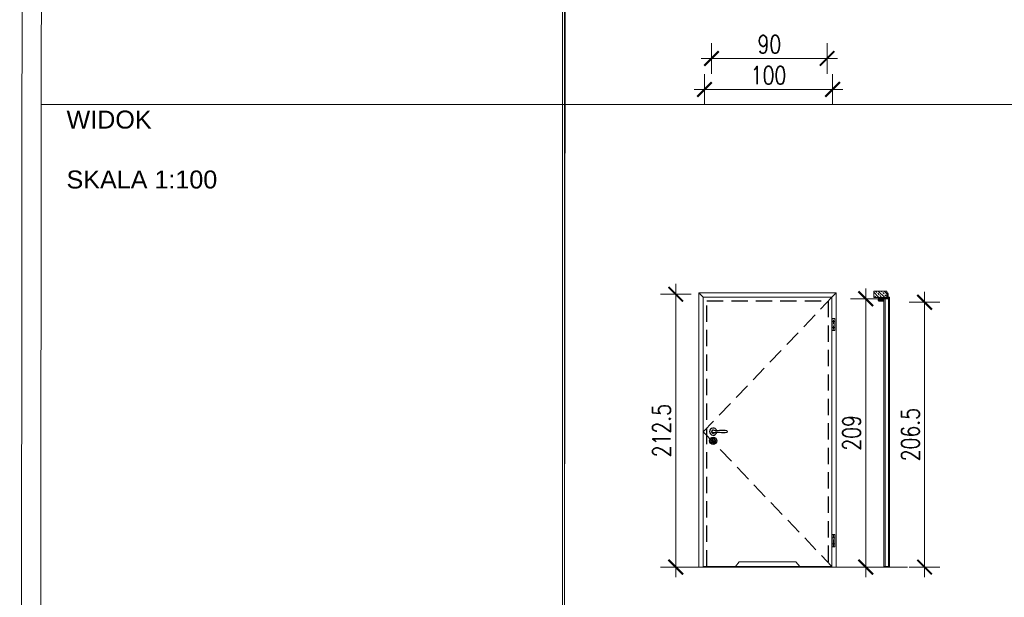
# Model space of a CAD drawing. Header units: millimetres. Extents: x 23192 to 149900, y -396339 to -79279.
# Tile 104 of 136: x 77663 to 78430, y -211001 to -210551. Entities that reach past the tile are written whole.
import ezdxf

# ---------------------------------------------------------------- set-up
doc = ezdxf.new("R2010")
doc.units = ezdxf.units.MM
doc.linetypes.add('CENTER', pattern=[0.6, 0.375, -0.075, 0.075, -0.075])
doc.linetypes.add('DASHED', pattern=[19.05, 12.7, -6.35])
doc.layers.get('0').update_dxf_attribs({"lineweight": 0})
for name, color, linetype, lineweight in [('0_LEGENDA', 7, 'Continuous', 13), ('Drzwi - hatch', 8, 'Continuous', 5), ('Drzwi KRAWĘDZIE', 7, 'Continuous', 20)]:
    doc.layers.add(name, color=color, linetype=linetype, lineweight=lineweight)
for name, color, linetype in [('Drzwi - klamki', 150, 'Continuous'), ('Drzwi PRZER-DUŻA', 240, 'DASHED'), ('GRUBA', 4, 'Continuous')]:
    doc.layers.add(name, color=color, linetype=linetype)
doc.styles.add('SIMPLEX', font='simplex.shx', dxfattribs={"width": 0.77})
doc.styles.get("Standard").update_dxf_attribs({"font": 'arial.ttf', "height": 25})
doc.dimstyles.new('OL PB 200', dxfattribs={"dimscale": 4, "dimtxt": 3.5, "dimasz": 0.2, "dimexe": 10, "dimexo": 10, "dimgap": 1, "dimtad": 1, "dimdec": 1, "dimrnd": 0.5, "dimzin": 9, "dimdsep": 46, "dimtxsty": 'SIMPLEX', "dimblk": 'thick_MSz', "dimcen": 0.1, "dimdle": 8, "dimse1": 1, "dimse2": 1, "dimclrd": 256, "dimclre": 256, "dimclrt": 3, "dimadec": 1, "dimazin": 2, "dimtfac": 1, "dimtdec": 1, "dimtix": 1, "dimtofl": 0, "dimtmove": 2, "dimatfit": 3, "dimldrblk": 'thick_MSz', "dimfxl": 10, "dimfxlon": 1, "dimtolj": 1, "dimlwd": -1, "dimlwe": -1, "dimarcsym": 0})

# ---------------------------------------------------------------- blocks, each defined once
blk = doc.blocks.new('thick_MSz')
for p, q in [((0, 15), (0, -15)), ((-10, 0), (10, 0))]:
    blk.add_line(p, q)
at = {"const_width": 2, "elevation": 2}
blk.add_lwpolyline([(-7.07, -7.07), (7.07, 7.07)], dxfattribs=at)
blk = doc.blocks.new('*D353')
at = {"layer": '0_LEGENDA', "transparency": 16777216}
blk.add_line((78295.63, -210605.08), (78197.43, -210605.08), dxfattribs=at)
at = {"layer": 'DEFPOINTS', "color": 0, "transparency": 16777216}
for p in [(78196.63, -210566.63), (78296.43, -210566.63), (78196.63, -210605.08)]:
    blk.add_point(p, dxfattribs=at)
at = {"layer": '0_LEGENDA', "transparency": 16777216, "xscale": 0.8, "yscale": 0.8, "zscale": 0.8, "rotation": 180}
blk.add_blockref('thick_MSz', (78196.63, -210605.08), dxfattribs=at)
at = {"layer": '0_LEGENDA', "transparency": 16777216, "xscale": 0.8, "yscale": 0.8, "zscale": 0.8}
blk.add_blockref('thick_MSz', (78296.43, -210605.08), dxfattribs=at)
at = {"layer": '0_LEGENDA', "color": 3, "transparency": 16777216, "insert": (78246.53, -210594.08), "char_height": 14, "attachment_point": 5, "style": 'SIMPLEX'}
blk.add_mtext('\\A1;100', dxfattribs=at)
blk = doc.blocks.new('*D354')
at = {"layer": '0_LEGENDA', "transparency": 16777216}
blk.add_line((78202.93, -210580.94), (78291.33, -210580.94), dxfattribs=at)
at = {"layer": 'DEFPOINTS', "color": 0, "transparency": 16777216}
for p in [(78202.13, -210555.2), (78292.13, -210560.63), (78292.13, -210580.94)]:
    blk.add_point(p, dxfattribs=at)
at = {"layer": '0_LEGENDA', "transparency": 16777216, "xscale": 0.8, "yscale": 0.8, "zscale": 0.8, "rotation": 180}
blk.add_blockref('thick_MSz', (78202.13, -210580.94), dxfattribs=at)
at = {"layer": '0_LEGENDA', "transparency": 16777216, "xscale": 0.8, "yscale": 0.8, "zscale": 0.8}
blk.add_blockref('thick_MSz', (78292.13, -210580.94), dxfattribs=at)
at = {"layer": '0_LEGENDA', "color": 3, "transparency": 16777216, "insert": (78247.13, -210569.94), "char_height": 14, "attachment_point": 5, "style": 'SIMPLEX'}
blk.add_mtext('\\A1;90', dxfattribs=at)
blk = doc.blocks.new('*D355')
at = {"layer": '0_LEGENDA', "transparency": 16777216}
blk.add_line((78322.26, -210768.89), (78322.26, -210976.29), dxfattribs=at)
at = {"layer": 'DEFPOINTS', "color": 0, "transparency": 16777216}
for p in [(78328.44, -210768.09), (78322.26, -210977.09), (78328.44, -210977.09)]:
    blk.add_point(p, dxfattribs=at)
at = {"layer": '0_LEGENDA', "transparency": 16777216, "xscale": 0.8, "yscale": 0.8, "zscale": 0.8}
for p, rotation in [((78322.26, -210768.09), 90), ((78322.26, -210977.09), 270)]:
    blk.add_blockref('thick_MSz', p, dxfattribs=dict(at, rotation=rotation))
at = {"layer": '0_LEGENDA', "color": 3, "transparency": 16777216, "insert": (78311.26, -210872.59), "char_height": 14, "attachment_point": 5, "rotation": 90, "style": 'SIMPLEX'}
blk.add_mtext('\\A1;209', dxfattribs=at)
blk = doc.blocks.new('*D356')
at = {"layer": '0_LEGENDA', "transparency": 16777216}
blk.add_line((78174.26, -210765.39), (78174.26, -210976.29), dxfattribs=at)
at = {"layer": 'DEFPOINTS', "color": 0, "transparency": 16777216}
for p in [(78338.92, -210764.59), (78174.26, -210977.09), (78338.92, -210977.09)]:
    blk.add_point(p, dxfattribs=at)
at = {"layer": '0_LEGENDA', "transparency": 16777216, "xscale": 0.8, "yscale": 0.8, "zscale": 0.8}
for p, rotation in [((78174.26, -210764.59), 90), ((78174.26, -210977.09), 270)]:
    blk.add_blockref('thick_MSz', p, dxfattribs=dict(at, rotation=rotation))
at = {"layer": '0_LEGENDA', "color": 3, "transparency": 16777216, "insert": (78163.26, -210870.84), "char_height": 14, "attachment_point": 5, "rotation": 90, "style": 'SIMPLEX'}
blk.add_mtext('\\A1;212.5', dxfattribs=at)
blk = doc.blocks.new('*D357')
at = {"layer": '0_LEGENDA', "transparency": 16777216}
blk.add_line((78368.06, -210771.64), (78368.06, -210976.29), dxfattribs=at)
at = {"layer": 'DEFPOINTS', "color": 0, "transparency": 16777216}
for p in [(78334.08, -210770.84), (78334.08, -210977.09), (78368.06, -210977.09)]:
    blk.add_point(p, dxfattribs=at)
at = {"layer": '0_LEGENDA', "transparency": 16777216, "xscale": 0.8, "yscale": 0.8, "zscale": 0.8}
for p, rotation in [((78368.06, -210770.84), 90), ((78368.06, -210977.09), 270)]:
    blk.add_blockref('thick_MSz', p, dxfattribs=dict(at, rotation=rotation))
at = {"layer": '0_LEGENDA', "color": 3, "transparency": 16777216, "insert": (78357.06, -210873.96), "char_height": 14, "attachment_point": 5, "rotation": 90, "style": 'SIMPLEX'}
blk.add_mtext('\\A1;206.5', dxfattribs=at)

msp = doc.modelspace()

# ---------------------------------------------------------------- hatches: boundary and pattern name
at = {"layer": 'Drzwi - hatch'}
h = msp.add_hatch(dxfattribs=at)
h.set_pattern_fill('ANSI33', color=256, scale=0.5, angle=-90)
h.set_pattern_definition([(315, (74332.512, -211032.6704), (2.245064, 2.245064), []), (315, (74332.512, -211034.9155), (2.245064, 2.245064), [1.5875, -0.79375])])
h.paths.add_polyline_path([(78328.444, -210762.09), (78328.444, -210767.09), (78338.644, -210767.09), (78338.644, -210762.09)])
h = msp.add_hatch(dxfattribs=at)
h.set_pattern_fill('AR-CONC', color=256, scale=0.003, angle=-90)
h.set_pattern_definition([(320, (74878.02605, -210537.86037), (-0.047817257, -0.546554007), [0.05715, -0.62865]), (265, (74878.02605, -210537.86037), (0.57317054, 0.10573026), [0.04572, -0.50292175]), (10.451445, (74878.02207, -210537.9059), (0.525353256, -0.44082374), [0.04857003, -0.53427073]), (316.1842, (74878.17845, -210537.86037), (-0.12612698, -0.81323712), [0.085725, -0.942975]), (6.635558, (74878.16794, -210537.9281), (0.74227837, -0.7122124), [0.07285507, -0.80140682]), (261.18415, (74878.17845, -210537.8604), (0.74227837, -0.7122124), [0.0685799, -0.7543792]), (291, (74878.14035, -210537.93657), (-0.306795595, -0.454843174), [0.05715, -0.62865]), (236, (74878.14035, -210537.93657), (0.5525639, -0.185406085), [0.04572, -0.50292]), (341.451445, (74878.1148, -210537.97447), (0.24576831, -0.64024926), [0.04857003, -0.53426981]), (307.5, (74878.02605, -210537.86037), (0.253665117, -0.00926581), [0, -0.496824, 0, -0.51054, 0, -0.504825]), (277.5, (74878.02605, -210537.86037), (0.300541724, -0.200458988), [0, -0.291084, 0, -0.485394, 0, -0.192405]), (237.5, (74878.02605, -210537.69044), (-0.017186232, -0.406771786), [0, -0.1905, 0, -0.59436, 0, -0.78867]), (227.5, (74878.02605, -210537.61424), (0.076279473, -0.444387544), [0, -0.24765, 0, -0.394716, 0, -0.56007])])
h.paths.add_polyline_path([(78332.484, -210769.66, -0.4142136), (78332.324, -210769.5), (78332.324, -210767.93, -0.4142136), (78332.484, -210767.77), (78333.044, -210767.77), (78333.044, -210767.59), (78332.484, -210767.59), (78332.484, -210767.09), (78338.644, -210767.09), (78339.364, -210767.09), (78339.364, -210767.45, -0.4142136), (78339.204, -210767.61), (78335.004, -210767.61, 0.4142136), (78334.664, -210767.95), (78334.664, -210769.13, 0.4142136), (78335.004, -210769.47), (78335.669, -210769.47, -1), (78335.669, -210769.66)])
h.paths.add_polyline_path([(78338.644, -210767.09), (78338.644, -210763.77), (78339.204, -210763.77, -0.4142136), (78339.364, -210763.93), (78339.364, -210766.39), (78339.364, -210767.09)])

# ---------------------------------------------------------------- linework, layer by layer
at = {"linetype": 'CENTER', "ltscale": 0.5}
for p, q in [((78297.157, -210783.459), (78297.157, -210792.959)), ((78297.157, -210951.84), (78297.157, -210961.34))]:
    msp.add_line(p, q, dxfattribs=at)
at = {"linetype": 'DASHED'}
msp.add_lwpolyline([(78295.907, -210766.99), (78195.707, -210871.79), (78295.907, -210976.59)], dxfattribs=at)
at = {"layer": '0_LEGENDA', "linetype": 'ByBlock', "ltscale": 5}
for p, q in [((78086.083, -211346.753), (78086.083, -210174.456)), ((78087.314, -211345.602), (78088.555, -210173.304)), ((78087.505, -211348.513), (78087.505, -210176.216)), ((77680.534, -210616.848), (81337.982, -210616.848))]:
    msp.add_line(p, q, dxfattribs=at)
at = {"layer": '0_LEGENDA'}
for points in [[(81352.584, -210159.561), (77665.534, -210159.416), (77663.247, -212469.508), (81350.642, -212469.575)], [(81336.438, -212454.546), (77678.248, -212454.543), (77680.534, -210174.451), (81338.354, -210174.463)]]:
    msp.add_lwpolyline(points, dxfattribs=at)
msp.add_lwpolyline([(78223.744, -210973.023), (78267.87, -210973.023), (78270.87, -210976.59), (78220.744, -210976.59)], close=True, dxfattribs=at)
at = {"layer": 'Drzwi - klamki'}
for p, q in [((78334.844, -210768.01), (78334.844, -210769.14)), ((78334.844, -210769.14), (78334.979, -210769.275)), ((78334.858, -210767.975), (78335.029, -210767.804)), ((78335.237, -210768.09), (78334.944, -210768.09)), ((78334.944, -210768.09), (78334.944, -210769.04)), ((78335.449, -210769.04), (78334.944, -210769.04)), ((78334.985, -210767.99), (78335.1, -210767.875)), ((78335.144, -210767.99), (78334.985, -210767.99)), ((78334.985, -210769.14), (78335.05, -210769.204)), ((78335.163, -210769.14), (78334.985, -210769.14)), ((78335.237, -210768.09), (78335.116, -210768.575)), ((78335.116, -210768.575), (78335.449, -210769.04)), ((78335.144, -210767.99), (78335.329, -210767.804)), ((78335.163, -210769.14), (78335.298, -210769.275)), ((78335.34, -210768.09), (78335.224, -210768.554)), ((78335.224, -210768.554), (78335.586, -210769.059)), ((78335.285, -210767.99), (78335.4, -210767.875)), ((78335.444, -210767.99), (78335.285, -210767.99)), ((78335.304, -210769.14), (78335.369, -210769.204)), ((78335.44, -210769.14), (78335.304, -210769.14)), ((78335.544, -210768.09), (78335.34, -210768.09)), ((78335.444, -210767.99), (78335.629, -210767.804)), ((78335.484, -210769.212), (78335.446, -210769.29)), ((78335.544, -210768.09), (78335.544, -210768.417)), ((78335.585, -210767.99), (78335.7, -210767.875)), ((78335.585, -210767.99), (78335.644, -210768.01)), ((78335.644, -210768.01), (78335.644, -210768.417)), ((78335.644, -210769.29), (78335.785, -210769.303)), ((78335.698, -210768.467), (78336.079, -210768.43)), ((78335.708, -210768.567), (78336.05, -210768.533)), ((78336.094, -210768.836), (78336.094, -210768.573)), ((78336.194, -210768.854), (78336.194, -210768.529)), ((78336.344, -210767.99), (78336.344, -210767.79)), ((78336.344, -210767.79), (78337.344, -210767.79)), ((78336.356, -210767.79), (78336.344, -210767.802)), ((78336.455, -210767.79), (78336.344, -210767.901)), ((78336.457, -210767.99), (78336.344, -210767.876)), ((78336.358, -210767.99), (78336.344, -210767.975)), ((78337.344, -210767.99), (78336.344, -210767.99)), ((78336.553, -210767.79), (78336.353, -210767.99)), ((78336.556, -210767.99), (78336.356, -210767.79)), ((78336.652, -210767.79), (78336.452, -210767.99)), ((78336.655, -210767.99), (78336.455, -210767.79)), ((78336.751, -210767.79), (78336.551, -210767.99)), ((78336.753, -210767.99), (78336.553, -210767.79)), ((78336.85, -210767.79), (78336.65, -210767.99)), ((78336.852, -210767.99), (78336.652, -210767.79)), ((78336.948, -210767.79), (78336.748, -210767.99)), ((78336.951, -210767.99), (78336.751, -210767.79)), ((78337.047, -210767.79), (78336.847, -210767.99)), ((78337.05, -210767.99), (78336.85, -210767.79)), ((78337.146, -210767.79), (78336.946, -210767.99)), ((78337.148, -210767.99), (78336.948, -210767.79)), ((78337.245, -210767.79), (78337.045, -210767.99)), ((78337.247, -210767.99), (78337.047, -210767.79)), ((78337.344, -210767.79), (78337.144, -210767.99)), ((78337.344, -210767.987), (78337.146, -210767.79)), ((78337.344, -210767.888), (78337.242, -210767.99)), ((78337.344, -210767.888), (78337.245, -210767.79)), ((78337.344, -210767.987), (78337.341, -210767.99)), ((78337.344, -210767.79), (78337.344, -210767.99))]:
    msp.add_line(p, q, dxfattribs=at)
at = {"layer": 'Drzwi - klamki', "ltscale": 0.2}
for p, q in [((78202.257, -210871.34), (78202.257, -210871.84)), ((78202.257, -210871.34), (78202.387, -210871.34)), ((78202.257, -210871.84), (78202.387, -210871.84)), ((78202.882, -210878.633), (78202.882, -210879.883)), ((78203.932, -210878.633), (78203.932, -210879.883))]:
    msp.add_line(p, q, dxfattribs=at)
for centre, radius in [((78203.407, -210878.733), 2.8), ((78203.412, -210878.738), 1.8)]:
    msp.add_circle(centre, radius, dxfattribs=at)
at = {"layer": 'Drzwi - klamki'}
for centre, radius, start, end in [((78334.894, -210768.01), 0.05, 135, 180), ((78335.014, -210769.24), 0.05, 225, 270), ((78335.014, -210769.24), 0.05, 270, 45), ((78335.064, -210767.84), 0.05, 90, 135), ((78335.064, -210767.84), 0.05, 315, 90), ((78335.333, -210769.24), 0.05, 225, 270), ((78335.364, -210767.84), 0.05, 90, 135), ((78335.333, -210769.24), 0.05, 270, 45), ((78335.364, -210767.84), 0.05, 315, 90), ((78335.44, -210769.19), 0.05, 333.425339, 90), ((78335.694, -210768.417), 0.15, 180, 275.563415), ((78335.789, -210768.913), 0.25, 215.623943, 327.559413), ((78335.664, -210767.84), 0.05, 90, 135), ((78335.694, -210768.417), 0.05, 180, 275.563415), ((78335.664, -210767.84), 0.05, 315, 90), ((78335.809, -210769.054), 0.25, 264.429901, 319.458571), ((78335.224, -210768.554), 1.019, 319.458571, 341.015535), ((78335.224, -210768.554), 0.919, 327.559413, 339.878843), ((78336.054, -210768.573), 0.04, 0, 95.563415), ((78336.093, -210768.579), 0.15, 89.587511, 95.563415), ((78335.994, -210768.836), 0.1, 339.878843, 0), ((78336.094, -210768.529), 0.1, 0, 89.587511), ((78336.094, -210768.854), 0.1, 341.015535, 0)]:
    msp.add_arc(centre, radius, start, end, dxfattribs=at)
at = {"layer": 'Drzwi - klamki', "ltscale": 0.2}
for centre, radius, start, end in [((78203.407, -210871.59), 2.801, 13.271535, 346.728465), ((78203.407, -210871.59), 1.25, 42.903782, 317.096218), ((78203.407, -210871.59), 1.05, 64.699839, 295.300161), ((78213.817, -210871.59), 0.74, 288.924644, 71.075356), ((78203.407, -210877.933), 0.875, 306.869898, 233.130102), ((78203.407, -210879.883), 0.525, 180, 270), ((78203.407, -210879.883), 0.525, 270, 0)]:
    msp.add_arc(centre, radius, start, end, dxfattribs=at)
for points in [[(78214.057, -210870.89), (78211.557, -210870.64), (78205.261, -210870.89), (78203.407, -210870.54)], [(78214.057, -210872.29), (78211.557, -210872.54), (78205.261, -210872.29), (78203.407, -210872.64)]]:
    msp.add_spline(points, degree=3, dxfattribs=at)
at = {"layer": 'Drzwi KRAWĘDZIE'}
for p, q in [((78192.307, -210977.09), (78192.307, -210763.59)), ((78299.307, -210763.59), (78192.307, -210763.59)), ((78192.307, -210763.59), (78195.707, -210766.99)), ((78299.307, -210763.59), (78295.907, -210766.99)), ((78299.307, -210977.09), (78299.307, -210763.59)), ((78332.484, -210767.59), (78332.484, -210767.09)), ((78336.244, -210768.29), (78336.244, -210976.49)), ((78339.644, -210768.19), (78336.344, -210768.19)), ((78337.244, -210768.19), (78337.244, -210976.59)), ((78339.644, -210766.99), (78340.744, -210766.99)), ((78339.644, -210766.99), (78339.644, -210768.19)), ((78339.644, -210766.99), (78339.644, -210768.19)), ((78339.844, -210766.99), (78339.844, -210976.59)), ((78340.844, -210767.09), (78340.844, -210976.49)), ((78298.107, -210783.459), (78296.207, -210783.459)), ((78296.207, -210783.459), (78296.207, -210792.959)), ((78298.107, -210785.859), (78296.207, -210785.859)), ((78298.107, -210783.459), (78298.107, -210792.959)), ((78298.107, -210790.559), (78296.207, -210790.559)), ((78296.207, -210792.959), (78298.107, -210792.959)), ((78340.844, -210874.39), (78340.844, -210868.79)), ((78298.107, -210951.84), (78296.207, -210951.84)), ((78296.207, -210951.84), (78296.207, -210961.34)), ((78298.107, -210954.24), (78296.207, -210954.24)), ((78298.107, -210951.84), (78298.107, -210961.34)), ((78298.107, -210958.94), (78296.207, -210958.94)), ((78296.207, -210961.34), (78298.107, -210961.34)), ((78186.315, -210977.09), (78312.429, -210977.09)), ((78198.557, -210977.09), (78198.557, -210976.59)), ((78293.057, -210977.09), (78293.057, -210976.59)), ((78329.923, -210977.09), (78354.813, -210977.09)), ((78336.344, -210976.59), (78340.744, -210976.59))]:
    msp.add_line(p, q, dxfattribs=at)
for points in [[(78338.644, -210762.09), (78338.644, -210767.09), (78328.444, -210767.09), (78328.444, -210762.09)], [(78295.907, -210766.99), (78195.707, -210766.99), (78195.707, -210976.59), (78295.907, -210976.59)]]:
    msp.add_lwpolyline(points, close=True, dxfattribs=at)
for centre, start, end in [((78336.344, -210768.29), 90, 180), ((78340.744, -210767.09), 0, 90), ((78336.344, -210976.49), 180, 270), ((78340.744, -210976.49), 270, 0)]:
    msp.add_arc(centre, 0.1, start, end, dxfattribs=at)
at = {"layer": 'Drzwi PRZER-DUŻA'}
msp.add_lwpolyline([(78198.557, -210976.59), (78198.557, -210769.84), (78293.057, -210769.84), (78293.057, -210976.59)], dxfattribs=at)
at = {"layer": 'GRUBA', "ltscale": 0.2}
for p, q in [((78338.644, -210763.77), (78338.644, -210763.59)), ((78338.644, -210763.59), (78339.204, -210763.59)), ((78339.204, -210763.77), (78338.644, -210763.77)), ((78339.364, -210766.39), (78339.364, -210763.93)), ((78339.544, -210763.93), (78339.544, -210767.45)), ((78332.144, -210769.5), (78332.144, -210767.93)), ((78332.324, -210767.93), (78332.324, -210769.5)), ((78332.484, -210767.59), (78333.044, -210767.59)), ((78333.044, -210767.77), (78332.484, -210767.77)), ((78332.484, -210769.66), (78335.669, -210769.66)), ((78335.669, -210769.84), (78332.484, -210769.84)), ((78333.044, -210767.59), (78333.044, -210767.77)), ((78334.664, -210769.13), (78334.664, -210767.95)), ((78334.844, -210767.95), (78334.844, -210769.13)), ((78335.004, -210767.61), (78339.204, -210767.61)), ((78338.744, -210767.79), (78335.004, -210767.79)), ((78335.004, -210769.29), (78335.669, -210769.29)), ((78335.669, -210769.47), (78335.004, -210769.47)), ((78339.204, -210767.79), (78338.744, -210767.79)), ((78339.364, -210767.45), (78339.364, -210766.39))]:
    msp.add_line(p, q, dxfattribs=at)
for centre, radius, start, end in [((78339.204, -210763.93), 0.34, 0, 90), ((78339.204, -210763.93), 0.16, 0, 90), ((78332.484, -210767.93), 0.34, 90, 180), ((78332.484, -210769.5), 0.34, 180, 270), ((78332.484, -210767.93), 0.16, 90, 180), ((78332.484, -210769.5), 0.16, 180, 270), ((78335.004, -210767.95), 0.34, 90, 180), ((78335.004, -210769.13), 0.34, 180, 270), ((78335.004, -210767.95), 0.16, 90, 180), ((78335.004, -210769.13), 0.16, 180, 270), ((78335.669, -210769.565), 0.275, 270, 90), ((78335.669, -210769.565), 0.095, 270, 90), ((78339.204, -210767.45), 0.16, 270, 0), ((78339.204, -210767.45), 0.34, 270, 0)]:
    msp.add_arc(centre, radius, start, end, dxfattribs=at)

# ---------------------------------------------------------------- texts
at = {"layer": '0_LEGENDA', "linetype": 'ByBlock', "ltscale": 5, "insert": (77699.723, -210621.554), "char_height": 14, "width": 354.4574, "attachment_point": 1}
msp.add_mtext('{\\fArial|b0|i0|c238|p34;WIDOK\\P\\PSKALA 1:100}', dxfattribs=at)

# ---------------------------------------------------------------- dimensions: what is measured, and where the dimension line sits
at = {"layer": '0_LEGENDA', "color": 7}
for base, p1, p2, angle, picture, middle in [((78292.131, -210580.937), (78202.131, -210555.198), (78292.131, -210560.631), 180, '*D354', (78247.131, -210569.937)), ((78196.631, -210605.078), (78296.431, -210566.631), (78196.631, -210566.631), 180, '*D353', (78246.531, -210594.078)), ((78174.258, -210977.09), (78338.924, -210764.59), (78338.924, -210977.09), 90, '*D356', (78163.258, -210870.84)), ((78322.259, -210977.09), (78328.444, -210768.09), (78328.444, -210977.09), 90, '*D355', (78311.259, -210872.59)), ((78368.058691, -210977.08956), (78334.076107, -210770.839556), (78334.076107, -210977.08956), 90, '*D357', (78357.058691, -210873.964558))]:
    dim = msp.add_linear_dim(base=base, p1=p1, p2=p2, angle=angle, dimstyle='OL PB 200', dxfattribs=at)
    dim.commit()
    dim.dimension.update_dxf_attribs({"geometry": picture, "text_midpoint": middle})

doc.saveas('drawing.dxf')
